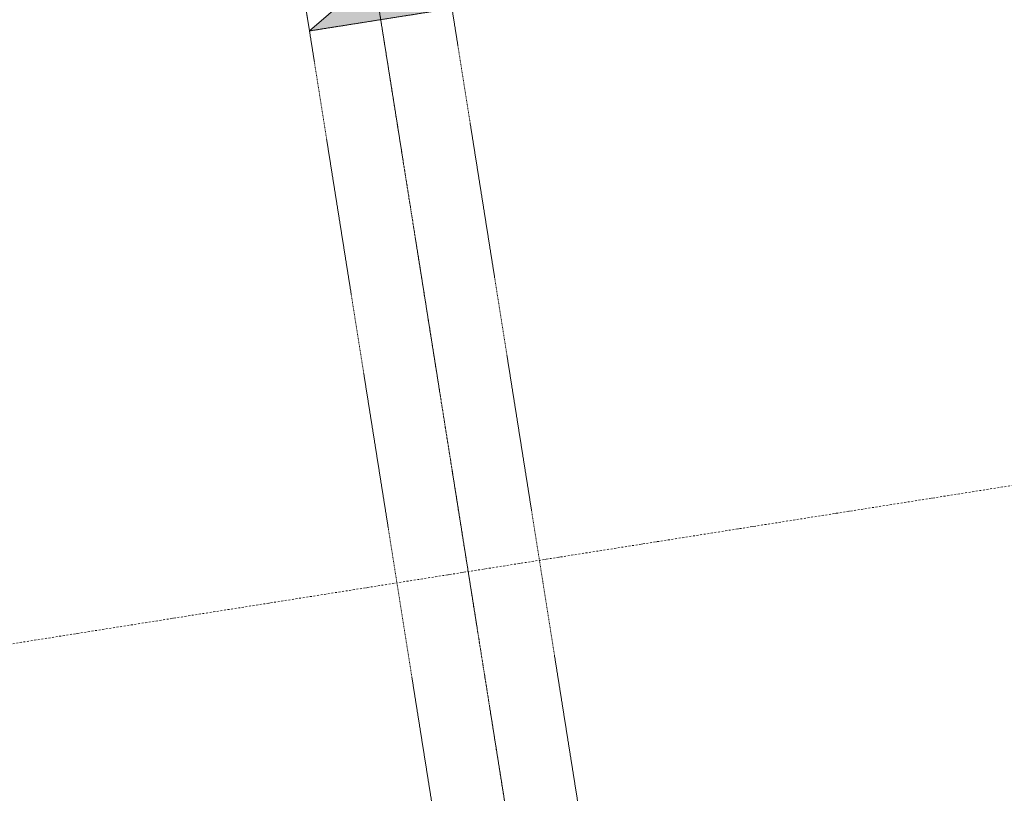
# Model space of a CAD drawing. Header units: millimetres. Extents: x 1523 to 74793, y -36705 to 10268.
# Tile 14 of 48: x 27137 to 32596, y -22749 to -18457. Entities that reach past the tile are written whole.
import ezdxf

# ---------------------------------------------------------------- set-up
doc = ezdxf.new("R2010")
doc.units = ezdxf.units.MM
doc.linetypes.add('IMPORT-STRICHPUNKT _7_', pattern=[20, 10, -5, 0, -5])
doc.linetypes.add('IMPORT-VERDECKT _8_', pattern=[7.5, 5, -2.5])
for name, color, linetype, lineweight, true_color in [('90 A--Achsraster _1_50_', 7, 'IMPORT-STRICHPUNKT _7_', 13, 0x656565), ('AD', 1, 'Continuous', 13, 0xff0000), ('Neubau_20 A--Träger _ Deckenkonstruktion', 7, 'IMPORT-VERDECKT _8_', 13, 0x656565), ('Neubau_30 A--Träger _ Dachkonstruktion', 7, 'IMPORT-VERDECKT _8_', 13, 0x656565), ('Xref_706_5_--_ÜP_01_000_18_Übersichtsplan OG1_IFC 2025_01_13_dwg', 7, 'Continuous', 13, 0x767676)]:
    doc.layers.add(name, color=color, linetype=linetype, lineweight=lineweight, true_color=true_color)
doc.layers.add('AD_Detail', color=7, linetype='Continuous', lineweight=13)
doc.layers.add('GB_HLS-OBJ', color=7, linetype='Continuous', lineweight=18)

# ---------------------------------------------------------------- blocks, each defined once
blk = doc.blocks.new('SuD_WD_RB Allgemein - SuD_WD_RB Allgemein-37495213-SuD_1_OG gesamt Plot  - Blatt 2')
at = {"layer": 'AD', "lineweight": 18}
blk.add_hatch(color=256, dxfattribs=at).paths.add_polyline_path([(-800.1, -250), (0, -250), (-400.1, 0)])
at = {"layer": 'AD_Detail', "lineweight": 18, "true_color": 0xff0000}
blk.add_hatch(color=1, dxfattribs=at).paths.add_polyline_path([(-400.1, 0), (0, 250), (-800.1, 250)])
at = {"layer": 'AD', "color": 7}
for p, q in [((-800.1, -250), (0, 250)), ((-800.1, 250), (0, -250)), ((-800.1, -250), (-800.1, 250)), ((-800.1, 250), (0, 250)), ((0, 250), (0, -250)), ((0, -250), (-800.1, -250))]:
    blk.add_line(p, q, dxfattribs=at)
at = {"layer": 'AD_Detail'}
for p, q in [((0, 250), (-800.1, 250)), ((-800.1, 250), (-400.1, 0)), ((-400.1, 0), (0, 250)), ((-400.1, 0), (-800.1, -250)), ((0, -250), (-400.1, 0)), ((-800.1, -250), (0, -250))]:
    blk.add_line(p, q, dxfattribs=at)
blk = doc.blocks.new('Xref_706_5_--_ÜP_01_000_15_Übersichtsplan OG1_IFC 2024_08_01_dwg_Standard-Rastermarker_12-V4-SuD_1_OG gesamt Plot  - Blatt 2')
at = {"layer": '90 A--Achsraster _1_50_', "color": 9, "true_color": 0xcbcbcb}
blk.add_line((0, 0), (28500, 0), dxfattribs=at)
blk = doc.blocks.new('Xref_706_5_--_ÜP_01_000_15_Übersichtsplan OG1_IFC 2024_08_01_dwg_Standard-Rastermarker_7-V6-SuD_1_OG gesamt Plot  - Blatt 2')
at = {"layer": '90 A--Achsraster _1_50_', "color": 9, "true_color": 0xcbcbcb}
blk.add_line((37359.3, 0), (92538.5, 0), dxfattribs=at)
blk = doc.blocks.new('Xref_706_5_--_ÜP_01_000_18_Übersichtsplan OG1_IFC 2025_01_13_dwg-35464460-SuD_1_OG gesamt Plot  - Blatt 2')
at = {"layer": 'Neubau_20 A--Träger _ Deckenkonstruktion', "color": 9, "true_color": 0xcbcbcb}
for p, q in [((9422.5, -62079.6), (17756.2, -61301.2)), ((14587.3, -61999), (17793.4, -61699.5))]:
    blk.add_line(p, q, dxfattribs=at)
at = {"layer": 'Neubau_20 A--Träger _ Deckenkonstruktion', "color": 9, "true_color": 0xcbcbcb, "flags": 128}
blk.add_lwpolyline([(14089.5, -62045.5), (14587.3, -61999), (14512.9, -61202.4), (17719, -60903)], dxfattribs=at)
at = {"layer": 'Neubau_30 A--Träger _ Dachkonstruktion', "color": 9, "true_color": 0xcbcbcb}
for p, q in [((17756.2, -61301.2), (28141, -60331.2)), ((17719, -60903), (20113.6, -60679.3))]:
    blk.add_line(p, q, dxfattribs=at)
at = {"layer": 'Neubau_30 A--Träger _ Dachkonstruktion', "color": 9, "true_color": 0xcbcbcb, "flags": 128}
blk.add_lwpolyline([(23329.6, -60378.9), (20312.7, -60660.7), (20113.6, -60679.3), (20188, -61475.8), (17793.4, -61699.5)], dxfattribs=at)
for name, p, rotation in [('Xref_706_5_--_ÜP_01_000_15_Übersichtsplan OG1_IFC 2024_08_01_dwg_Standard-Rastermarker_7-V6-SuD_1_OG gesamt Plot  - Blatt 2', (22190.1, -110061.2), 95.33628353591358), ('Xref_706_5_--_ÜP_01_000_15_Übersichtsplan OG1_IFC 2024_08_01_dwg_Standard-Rastermarker_12-V4-SuD_1_OG gesamt Plot  - Blatt 2', (30807.5, -60082.2), 185.3362835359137)]:
    blk.add_blockref(name, p, dxfattribs=dict(rotation=rotation))

msp = doc.modelspace()

# ---------------------------------------------------------------- block references
at = {"layer": 'GB_HLS-OBJ', "rotation": 9.000000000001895}
msp.add_blockref('SuD_WD_RB Allgemein - SuD_WD_RB Allgemein-37495213-SuD_1_OG gesamt Plot  - Blatt 2', (29494.659, -18147.248), dxfattribs=at)
at = {"layer": 'Xref_706_5_--_ÜP_01_000_18_Übersichtsplan OG1_IFC 2025_01_13_dwg', "color": 9, "true_color": 0xcbcbcb, "rotation": 273.6637164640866}
msp.add_blockref('Xref_706_5_--_ÜP_01_000_18_Übersichtsplan OG1_IFC 2025_01_13_dwg-35464460-SuD_1_OG gesamt Plot  - Blatt 2', (89683.753, 0.01), dxfattribs=at)

doc.saveas('drawing.dxf')
